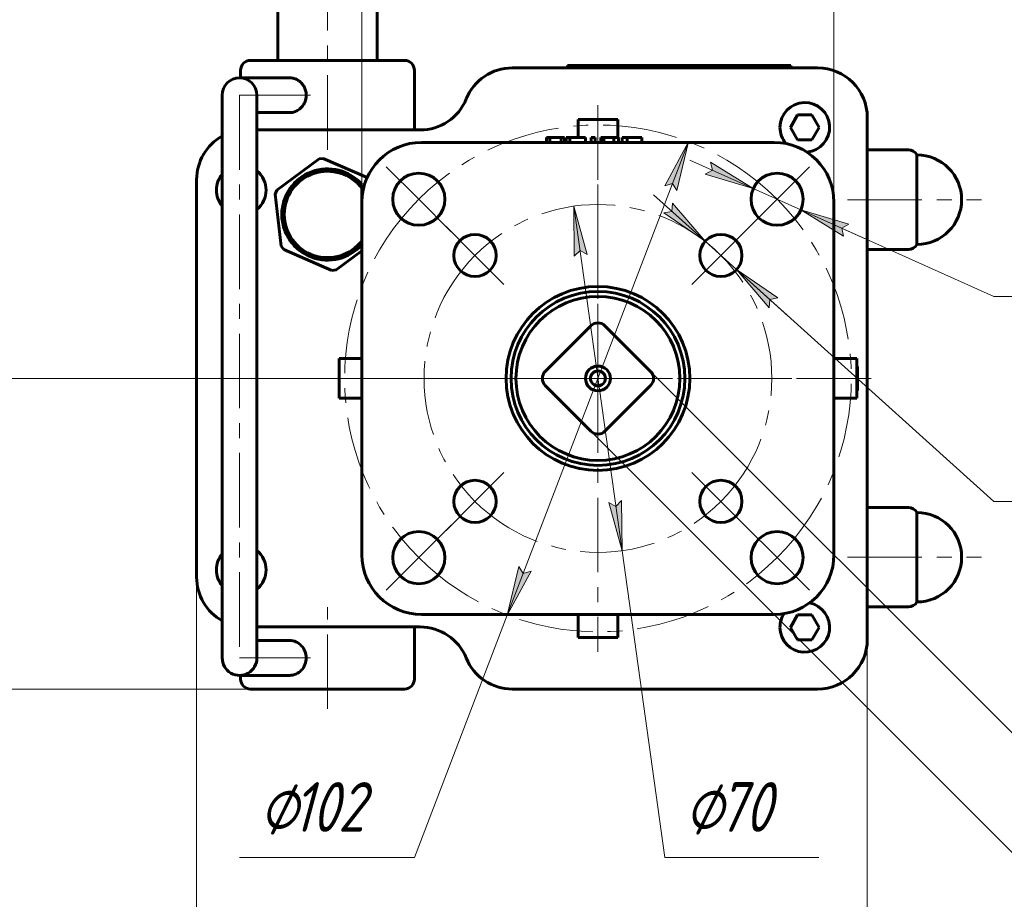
# Model space of a CAD drawing. Header units: millimetres. Extents: x 0 to 594, y 0 to 420.
# Tile 9 of 11: x 416 to 515, y 158 to 247. Entities that reach past the tile are written whole.
import ezdxf

# ---------------------------------------------------------------- set-up
doc = ezdxf.new("R2010")
doc.units = ezdxf.units.MM
for name, pattern in [('K5LT_AXLED', [12, 7.5, -1.5, 1.5, -1.5]), ('K5LT_BASIC', [0]), ('K5LT_THIN', [0])]:
    doc.linetypes.add(name, pattern=pattern)
doc.layers.add('Системный слой', color=7, linetype='Continuous')
doc.layers.add('Системный слой (1)', color=7, linetype='Continuous', true_color=0x6c6c6c)
doc.styles.add('KDIMTEXTSTYLE', font='txt', dxfattribs={"width": 0.96, "oblique": 15, "height": 5})
doc.styles.add('KTEXTSTYLE', font='txt', dxfattribs={"width": 0.96, "height": 5})
doc.dimstyles.new('KDIMSTYLE (0.50)', dxfattribs={"dimtxt": 5, "dimasz": 1, "dimexe": 2, "dimexo": 0, "dimgap": 1, "dimtad": 1, "dimlfac": 2, "dimtxsty": 'KDIMTEXTSTYLE', "dimsah": 1, "dimcen": 0, "dimdle": 1, "dimadec": 0, "dimazin": 0, "dimtfac": 0.667, "dimtmove": 0, "dimatfit": 3, "dimfxl": 1, "dimtvp": 1, "dimtolj": 1, "dimtzin": 0, "dimarcsym": 0})

# ---------------------------------------------------------------- blocks, each defined once
blk = doc.blocks.new('U24')
at = {"layer": 'Системный слой (1)', "color": 143, "linetype": 'K5LT_BASIC', "lineweight": 60, "true_color": 0x33acca}
for start, end in [(139.93211, 180), (309.39906, 50.60094), (180, 220.06789)]:
    blk.add_arc((438.073, 229.63), 2.5, start, end, dxfattribs=at)
blk = doc.blocks.new('U25')
at = {"layer": 'Системный слой (1)', "color": 143, "linetype": 'K5LT_BASIC', "lineweight": 60, "true_color": 0x33acca}
for start, end in [(180, 79.03145), (146.62978, 180)]:
    blk.add_arc((494.799, 185.639), 2.5, start, end, dxfattribs=at)
blk = doc.blocks.new('U32')
at = {"layer": 'Системный слой (1)', "color": 143, "linetype": 'K5LT_BASIC', "lineweight": 60, "true_color": 0x33acca}
for p, q in [((446.76, 242.683), (439.01, 242.683)), ((454.51, 242.683), (446.76, 242.683))]:
    blk.add_line(p, q, dxfattribs=at)
blk = doc.blocks.new('U33')
at = {"layer": 'Системный слой (1)', "color": 143, "linetype": 'K5LT_BASIC', "lineweight": 60, "true_color": 0x33acca}
for start, end in [(309.39906, 50.60094), (139.93211, 180), (180, 220.06789)]:
    blk.add_arc((438.073, 191.427), 2.5, start, end, dxfattribs=at)
blk = doc.blocks.new('U34')
at = {"layer": 'Системный слой (1)', "color": 143, "linetype": 'K5LT_BASIC', "lineweight": 60, "true_color": 0x33acca}
for start, end in [(274.91142, 180), (180, 220.62037)]:
    blk.add_arc((494.799, 235.945), 2.5, start, end, dxfattribs=at)
blk = doc.blocks.new('D14')
at = {"layer": 'Системный слой (1)'}
for points in [[(373.724, 294.683), (373.065, 299.683), (372.407, 294.683), (373.065, 295.183)], [(373.065, 210.683), (373.724, 215.683), (373.065, 215.183), (372.407, 215.683)]]:
    blk.add_hatch(color=7, dxfattribs=at).paths.add_polyline_path(points)
at = {"layer": 'Системный слой (1)', "color": 7, "linetype": 'K5LT_THIN', "lineweight": 18, "true_color": 0xffffff}
for p, q in [((399.76, 299.683), (371.065, 299.683)), ((372.407, 294.683), (373.065, 299.683)), ((373.065, 299.683), (373.724, 294.683)), ((373.065, 299.683), (373.065, 210.683)), ((373.065, 295.183), (372.407, 294.683)), ((373.724, 294.683), (373.065, 295.183)), ((373.065, 210.683), (372.407, 215.683)), ((372.407, 215.683), (373.065, 215.183)), ((373.065, 215.183), (373.724, 215.683)), ((373.724, 215.683), (373.065, 210.683)), ((473.978, 210.683), (371.065, 210.683))]:
    blk.add_line(p, q, dxfattribs=at)
blk.add_wipeout([(372.065, 250.04), (364.684, 250.04), (364.684, 259.915), (372.065, 259.915)]).dxf.layer = 'Системный слой (1)'
at = {"layer": 'Системный слой (1)', "color": 7, "insert": (365.478, 250.04), "char_height": 5, "attachment_point": 1, "rotation": 90, "style": 'KTEXTSTYLE'}
blk.add_mtext('\\fArial|b0|c204|p34;\\H5.0;\\W1.000;\\Q15;\\fGOST Type AU|b0|i0|c204|p34;\\Q15;\\W0.960;178', dxfattribs=at)
blk = doc.blocks.new('KDIMARROW_01')
at = {"layer": 'Системный слой'}
blk.add_hatch(color=0, dxfattribs=at).paths.add_polyline_path([(0, 0), (-5, 0.658), (-4.5, 0), (-5, -0.658)])
at = {"layer": 'Системный слой', "color": 0, "linetype": 'K5LT_THIN', "lineweight": 18}
for p, q in [((-4.5, 0), (-5, 0.658)), ((-5, 0.658), (0, 0)), ((0, 0), (-5, -0.658)), ((-5, -0.658), (-4.5, 0))]:
    blk.add_line(p, q, dxfattribs=at)
at = {"layer": 'Системный слой (1)', "color": 0, "linetype": 'K5LT_THIN', "lineweight": 18}
blk.add_line((473.978, 210.683), (473.478, 210.683), dxfattribs=at)
blk = doc.blocks.new('D15')
at = {"layer": 'Системный слой (1)'}
for points in [[(373.724, 205.683), (373.065, 210.683), (372.407, 205.683), (373.065, 206.183)], [(373.065, 179.433), (373.724, 184.433), (373.065, 183.933), (372.407, 184.433)]]:
    blk.add_hatch(color=7, dxfattribs=at).paths.add_polyline_path(points)
at = {"layer": 'Системный слой (1)', "color": 7, "linetype": 'K5LT_THIN', "lineweight": 18, "true_color": 0xffffff}
for p, q in [((473.978, 210.683), (371.065, 210.683)), ((372.407, 205.683), (373.065, 210.683)), ((373.065, 210.683), (373.724, 205.683)), ((373.065, 210.683), (373.065, 179.433)), ((373.065, 206.183), (372.407, 205.683)), ((373.724, 205.683), (373.065, 206.183)), ((373.065, 179.433), (372.407, 184.433)), ((372.407, 184.433), (373.065, 183.933)), ((373.065, 183.933), (373.724, 184.433)), ((373.724, 184.433), (373.065, 179.433)), ((450.11, 179.433), (371.065, 179.433))]:
    blk.add_line(p, q, dxfattribs=at)
blk.add_wipeout([(372.065, 191.039), (364.684, 191.039), (364.684, 198.755), (372.065, 198.755)]).dxf.layer = 'Системный слой (1)'
at = {"layer": 'Системный слой (1)', "color": 7, "insert": (365.478, 191.039), "char_height": 5, "attachment_point": 1, "rotation": 90, "style": 'KTEXTSTYLE'}
blk.add_mtext('\\fArial|b0|c204|p34;\\H5.0;\\W1.000;\\Q15;\\fGOST Type AU|b0|i0|c204|p34;\\Q15;\\W0.960;63', dxfattribs=at)
blk = doc.blocks.new('D16')
at = {"layer": 'Системный слой (1)'}
for points in [[(455.228, 259.92), (454.728, 260.579), (455.228, 261.237), (450.228, 260.579)], [(497.728, 260.579), (492.728, 261.237), (493.228, 260.579), (492.728, 259.92)]]:
    blk.add_hatch(color=7, dxfattribs=at).paths.add_polyline_path(points)
at = {"layer": 'Системный слой (1)', "color": 7, "linetype": 'K5LT_THIN', "lineweight": 18, "true_color": 0xffffff}
for p, q in [((450.228, 228.433), (450.228, 262.579)), ((497.728, 228.433), (497.728, 262.579)), ((450.228, 260.579), (455.228, 261.237)), ((455.228, 261.237), (454.728, 260.579)), ((493.228, 260.579), (492.728, 261.237)), ((492.728, 261.237), (497.728, 260.579)), ((455.228, 259.92), (450.228, 260.579)), ((450.228, 260.579), (497.728, 260.579)), ((454.728, 260.579), (455.228, 259.92)), ((497.728, 260.579), (492.728, 259.92)), ((492.728, 259.92), (493.228, 260.579))]:
    blk.add_line(p, q, dxfattribs=at)
blk.add_wipeout([(467.234, 261.579), (467.234, 268.96), (480.182, 268.96), (480.182, 261.579)]).dxf.layer = 'Системный слой (1)'
for p, q in [((467.234, 263.166), (467.234, 268.166)), ((467.234, 268.166), (472.234, 268.166)), ((472.234, 268.166), (472.234, 263.166)), ((472.234, 263.166), (467.234, 263.166))]:
    blk.add_line(p, q, dxfattribs=at)
at = {"layer": 'Системный слой (1)', "color": 7, "insert": (472.949, 268.166), "char_height": 5, "attachment_point": 1, "style": 'KTEXTSTYLE'}
blk.add_mtext('\\fArial|b0|c204|p34;\\H5.0;\\W1.000;\\Q15;\\fGOST Type AU|b0|i0|c204|p34;\\Q15;\\W0.960;95', dxfattribs=at)
blk = doc.blocks.new('U35')
at = {"layer": 'Системный слой (1)', "color": 30, "linetype": 'K5LT_AXLED', "lineweight": 18, "true_color": 0xff8000}
for p, q in [((473.978, 238.183), (473.978, 210.683)), ((455.947, 228.714), (452.676, 231.985)), ((492.009, 228.714), (495.28, 231.985)), ((459.217, 225.444), (455.947, 228.714)), ((488.739, 225.444), (492.009, 228.714)), ((473.978, 210.683), (446.478, 210.683)), ((473.978, 210.683), (473.978, 183.183)), ((501.478, 210.683), (473.978, 210.683)), ((459.217, 195.922), (455.947, 192.652)), ((488.739, 195.922), (492.009, 192.652)), ((455.947, 192.652), (452.676, 189.381)), ((492.009, 192.652), (495.28, 189.381))]:
    blk.add_line(p, q, dxfattribs=at)
for start, end in [(45, 135), (135, 225), (315, 45), (225, 315)]:
    blk.add_arc((473.978, 210.683), 25.5, start, end, dxfattribs=at)
blk = doc.blocks.new('U36')
at = {"layer": 'Системный слой (1)', "color": 30, "linetype": 'K5LT_AXLED', "lineweight": 18, "true_color": 0xff8000}
for p, q in [((473.978, 230.183), (473.978, 210.683)), ((461.604, 223.057), (458.687, 225.974)), ((486.352, 223.057), (489.269, 225.974)), ((464.52, 220.141), (461.604, 223.057)), ((483.436, 220.141), (486.352, 223.057)), ((473.978, 210.683), (454.478, 210.683)), ((473.978, 210.683), (473.978, 191.183)), ((493.478, 210.683), (473.978, 210.683)), ((464.52, 201.226), (461.604, 198.309)), ((483.436, 201.226), (486.352, 198.309)), ((461.604, 198.309), (458.687, 195.392)), ((486.352, 198.309), (489.269, 195.392))]:
    blk.add_line(p, q, dxfattribs=at)
for start, end in [(45, 135), (135, 225), (315, 45), (225, 315)]:
    blk.add_arc((473.978, 210.683), 17.5, start, end, dxfattribs=at)
blk = doc.blocks.new('D17')
at = {"layer": 'Системный слой (1)'}
for points in [[(535.898, 154.774), (539.899, 157.844), (539.08, 157.956), (538.968, 158.775)], [(526.817, 144.763), (529.887, 148.764), (525.886, 145.693), (526.705, 145.582)]]:
    blk.add_hatch(color=7, dxfattribs=at).paths.add_polyline_path(points)
at = {"layer": 'Системный слой (1)', "color": 7, "linetype": 'K5LT_THIN', "lineweight": 18, "true_color": 0xffffff}
for p, q in [((479.281, 211.39), (537.312, 153.36)), ((535.898, 154.774), (540.847, 159.724)), ((538.968, 158.775), (535.898, 154.774)), ((539.08, 157.956), (538.968, 158.775)), ((535.898, 154.774), (539.899, 157.844)), ((539.899, 157.844), (539.08, 157.956)), ((529.887, 148.764), (535.898, 154.774)), ((529.887, 148.764), (525.886, 145.693)), ((526.817, 144.763), (529.887, 148.764)), ((525.886, 145.693), (526.705, 145.582)), ((526.705, 145.582), (526.817, 144.763))]:
    blk.add_line(p, q, dxfattribs=at)
blk.add_wipeout([(516.575, 136.866), (511.355, 142.086), (520.062, 150.792), (525.282, 145.572)]).dxf.layer = 'Системный слой (1)'
for p, q in [((473.271, 205.38), (531.301, 147.349)), ((529.887, 148.764), (515.868, 134.744)), ((529.887, 148.764), (524.937, 143.814)), ((511.917, 141.524), (515.453, 145.059)), ((515.453, 145.059), (518.988, 141.524)), ((515.453, 137.988), (511.917, 141.524)), ((518.988, 141.524), (515.453, 137.988))]:
    blk.add_line(p, q, dxfattribs=at)
at = {"layer": 'Системный слой (1)', "color": 7, "insert": (515.958, 145.564), "char_height": 5, "attachment_point": 1, "rotation": 45, "style": 'KTEXTSTYLE'}
blk.add_mtext('\\fArial|b0|c204|p34;\\H5.0;\\W1.000;\\Q15;\\fGOST Type AU|b0|i0|c204|p34;\\Q15;\\W0.960;17', dxfattribs=at)
blk = doc.blocks.new('D18')
at = {"layer": 'Системный слой (1)'}
for points in [[(438.086, 128.913), (438.586, 129.571), (433.586, 128.913), (438.586, 128.255)], [(496.086, 128.255), (501.086, 128.913), (496.086, 129.571), (496.586, 128.913)]]:
    blk.add_hatch(color=7, dxfattribs=at).paths.add_polyline_path(points)
at = {"layer": 'Системный слой (1)', "color": 7, "linetype": 'K5LT_THIN', "lineweight": 18, "true_color": 0xffffff}
for p, q in [((433.586, 190.683), (433.586, 126.913)), ((501.086, 184.433), (501.086, 126.913)), ((433.586, 128.913), (438.586, 129.571)), ((438.586, 128.255), (433.586, 128.913)), ((501.086, 128.913), (433.586, 128.913)), ((438.586, 129.571), (438.086, 128.913)), ((438.086, 128.913), (438.586, 128.255)), ((496.586, 128.913), (496.086, 129.571)), ((496.086, 129.571), (501.086, 128.913)), ((501.086, 128.913), (496.086, 128.255)), ((496.086, 128.255), (496.586, 128.913))]:
    blk.add_line(p, q, dxfattribs=at)
blk.add_wipeout([(462.523, 129.913), (462.523, 137.295), (471.763, 137.295), (471.763, 129.913)]).dxf.layer = 'Системный слой (1)'
at = {"layer": 'Системный слой (1)', "color": 7, "insert": (462.523, 136.5), "char_height": 5, "attachment_point": 1, "style": 'KTEXTSTYLE'}
blk.add_mtext('\\fArial|b0|c204|p34;\\H5.0;\\W1.000;\\Q15;\\fGOST Type AU|b0|i0|c204|p34;\\Q15;\\W0.960;135', dxfattribs=at)
blk = doc.blocks.new('D19')
at = {"layer": 'Системный слой (1)'}
for points in [[(481.927, 229.591), (483.101, 234.495), (480.698, 230.062), (481.491, 230.293)], [(464.855, 186.871), (467.258, 191.305), (466.465, 191.073), (466.029, 191.776)]]:
    blk.add_hatch(color=7, dxfattribs=at).paths.add_polyline_path(points)
at = {"layer": 'Системный слой (1)', "color": 7, "linetype": 'K5LT_THIN', "lineweight": 18, "true_color": 0xffffff}
for p, q in [((483.101, 234.495), (464.855, 186.871)), ((480.698, 230.062), (483.101, 234.495)), ((483.101, 234.495), (481.927, 229.591)), ((481.491, 230.293), (480.698, 230.062)), ((481.927, 229.591), (481.491, 230.293)), ((464.855, 186.871), (466.029, 191.776)), ((467.258, 191.305), (464.855, 186.871)), ((466.029, 191.776), (466.465, 191.073)), ((466.465, 191.073), (467.258, 191.305)), ((464.855, 186.871), (455.51, 162.48)), ((455.51, 162.48), (437.916, 162.48))]:
    blk.add_line(p, q, dxfattribs=at)
blk.add_wipeout([(439.916, 163.48), (439.916, 170.862), (452.966, 170.862), (452.966, 163.48)]).dxf.layer = 'Системный слой (1)'
at = {"layer": 'Системный слой (1)', "color": 7, "char_height": 5, "attachment_point": 1, "style": 'KTEXTSTYLE'}
for s, insert in [('\\fArial|b0|c204|p34;\\H5.0;\\W1.000;\\Q15;\\fGOST Type AU|b0|i0|c204|p34;\\Q15;\\W0.960;⌀', (439.916, 170.068)), ('\\fArial|b0|c204|p34;\\H5.0;\\W1.000;\\Q15;\\fGOST Type AU|b0|i0|c204|p34;\\Q15;\\W0.960;102', (443.223, 170.068))]:
    blk.add_mtext(s, dxfattribs=dict(at, insert=insert))
blk = doc.blocks.new('D20')
at = {"layer": 'Системный слой (1)'}
for points in [[(472.898, 223.154), (471.554, 228.014), (471.594, 222.971), (472.177, 223.558)], [(476.402, 193.352), (476.362, 198.395), (475.779, 197.808), (475.058, 198.212)]]:
    blk.add_hatch(color=7, dxfattribs=at).paths.add_polyline_path(points)
at = {"layer": 'Системный слой (1)', "color": 7, "linetype": 'K5LT_THIN', "lineweight": 18, "true_color": 0xffffff}
for p, q in [((471.554, 228.014), (472.898, 223.154)), ((471.594, 222.971), (471.554, 228.014)), ((471.554, 228.014), (476.402, 193.352)), ((472.177, 223.558), (471.594, 222.971)), ((472.898, 223.154), (472.177, 223.558)), ((476.402, 193.352), (475.058, 198.212)), ((475.058, 198.212), (475.779, 197.808)), ((475.779, 197.808), (476.362, 198.395)), ((476.362, 198.395), (476.402, 193.352)), ((476.402, 193.352), (480.721, 162.48)), ((480.721, 162.48), (496.198, 162.48))]:
    blk.add_line(p, q, dxfattribs=at)
blk.add_wipeout([(482.721, 163.48), (482.721, 170.862), (493.739, 170.862), (493.739, 163.48)]).dxf.layer = 'Системный слой (1)'
at = {"layer": 'Системный слой (1)', "color": 7, "char_height": 5, "attachment_point": 1, "style": 'KTEXTSTYLE'}
for s, insert in [('\\fArial|b0|c204|p34;\\H5.0;\\W1.000;\\Q15;\\fGOST Type AU|b0|i0|c204|p34;\\Q15;\\W0.960;⌀', (482.721, 170.068)), ('\\fArial|b0|c204|p34;\\H5.0;\\W1.000;\\Q15;\\fGOST Type AU|b0|i0|c204|p34;\\Q15;\\W0.960;70', (486.028, 170.068))]:
    blk.add_mtext(s, dxfattribs=dict(at, insert=insert))
blk = doc.blocks.new('D21')
at = {"layer": 'Системный слой (1)'}
for points in [[(489.614, 229.788), (485.321, 232.434), (485.508, 231.629), (484.782, 231.233)], [(498.511, 225.8), (499.236, 226.196), (494.405, 227.64), (498.698, 224.994)]]:
    blk.add_hatch(color=7, dxfattribs=at).paths.add_polyline_path(points)
at = {"layer": 'Системный слой (1)', "color": 7, "linetype": 'K5LT_THIN', "lineweight": 18, "true_color": 0xffffff}
for p, q in [((489.614, 229.788), (483.226, 232.652)), ((489.614, 229.788), (485.321, 232.434)), ((485.321, 232.434), (485.508, 231.629)), ((485.508, 231.629), (484.782, 231.233)), ((484.782, 231.233), (489.614, 229.788)), ((489.614, 229.788), (494.405, 227.64)), ((494.405, 227.64), (498.698, 224.994)), ((499.236, 226.196), (494.405, 227.64)), ((494.405, 227.64), (500.792, 224.777)), ((494.405, 227.64), (513.828, 218.933)), ((498.511, 225.8), (499.236, 226.196)), ((498.698, 224.994), (498.511, 225.8))]:
    blk.add_line(p, q, dxfattribs=at)
blk.add_wipeout([(515.828, 210.551), (515.828, 227.315), (531.068, 227.315), (531.068, 210.551)]).dxf.layer = 'Системный слой (1)'
blk.add_line((513.828, 218.933), (533.703, 218.933), dxfattribs=at)
at = {"layer": 'Системный слой (1)', "color": 7, "char_height": 5, "attachment_point": 1, "style": 'KTEXTSTYLE'}
for s, insert in [('\\fArial|b0|c204|p34;\\H5.0;\\W1.000;\\Q15;\\fGOST Type AU|b0|i0|c204|p34;\\Q15;\\W0.960;⌀', (515.828, 226.521)), ('\\fArial|b0|c204|p34;\\H5.0;\\W1.000;\\Q15;\\fGOST Type AU|b0|i0|c204|p34;\\Q15;\\W0.960;10,5', (519.135, 226.521)), ('\\fArial|b0|c204|p34;\\H5.0;\\W1.000;\\Q15;\\fGOST Type AU|b0|i0|c204|p34;\\Q15;\\W0.960;4 отв.', (515.828, 217.139))]:
    blk.add_mtext(s, dxfattribs=dict(at, insert=insert))
blk = doc.blocks.new('D22')
at = {"layer": 'Системный слой (1)'}
for points in [[(484.773, 224.48), (481.499, 228.315), (481.43, 227.491), (480.618, 227.337)], [(492.087, 218.778), (487.931, 221.635), (491.206, 217.8), (491.275, 218.623)]]:
    blk.add_hatch(color=7, dxfattribs=at).paths.add_polyline_path(points)
at = {"layer": 'Системный слой (1)', "color": 7, "linetype": 'K5LT_THIN', "lineweight": 18, "true_color": 0xffffff}
for p, q in [((484.773, 224.48), (479.572, 229.165)), ((481.499, 228.315), (481.43, 227.491)), ((484.773, 224.48), (481.499, 228.315)), ((481.43, 227.491), (480.618, 227.337)), ((480.618, 227.337), (484.773, 224.48)), ((484.773, 224.48), (487.931, 221.635)), ((487.931, 221.635), (491.206, 217.8)), ((492.087, 218.778), (487.931, 221.635)), ((487.931, 221.635), (493.132, 216.95)), ((487.931, 221.635), (513.828, 198.309)), ((491.206, 217.8), (491.275, 218.623)), ((491.275, 218.623), (492.087, 218.778))]:
    blk.add_line(p, q, dxfattribs=at)
blk.add_wipeout([(515.828, 189.927), (515.828, 206.691), (531.068, 206.691), (531.068, 189.927)]).dxf.layer = 'Системный слой (1)'
blk.add_line((513.828, 198.309), (533.703, 198.309), dxfattribs=at)
at = {"layer": 'Системный слой (1)', "color": 7, "char_height": 5, "attachment_point": 1, "style": 'KTEXTSTYLE'}
for s, insert in [('\\fArial|b0|c204|p34;\\H5.0;\\W1.000;\\Q15;\\fGOST Type AU|b0|i0|c204|p34;\\Q15;\\W0.960;⌀', (515.828, 205.896)), ('\\fArial|b0|c204|p34;\\H5.0;\\W1.000;\\Q15;\\fGOST Type AU|b0|i0|c204|p34;\\Q15;\\W0.960;8,5', (519.135, 205.896)), ('\\fArial|b0|c204|p34;\\H5.0;\\W1.000;\\Q15;\\fGOST Type AU|b0|i0|c204|p34;\\Q15;\\W0.960;4 отв.', (515.828, 196.514))]:
    blk.add_mtext(s, dxfattribs=dict(at, insert=insert))

msp = doc.modelspace()

# ---------------------------------------------------------------- linework, layer by layer
at = {"layer": 'Системный слой (1)', "color": 30, "linetype": 'K5LT_AXLED', "lineweight": 18, "true_color": 0xff8000}
for p, q in [((446.7596, 233.6831), (446.7596, 284.6749)), ((437.9099, 239.1831), (437.9099, 182.5581)), ((445.0427, 239.1831), (437.9099, 239.1831)), ((499.0857, 228.6707), (512.5857, 228.6707)), ((499.0857, 192.6955), (512.5857, 192.6955)), ((446.7596, 177.4331), (446.7596, 187.6831)), ((437.9099, 182.5581), (445.0427, 182.5581))]:
    msp.add_line(p, q, dxfattribs=at)
at = {"layer": 'Системный слой (1)', "color": 143, "linetype": 'K5LT_BASIC', "lineweight": 60, "true_color": 0x33acca}
for p, q in [((441.7596, 242.6831), (441.7596, 278.6749)), ((451.7596, 242.6831), (451.7596, 278.6749)), ((496.0857, 241.9331), (465.356, 241.9331)), ((470.9001, 242.1831), (493.4001, 242.1831)), ((470.9001, 241.9331), (470.9001, 242.1831)), ((493.4001, 241.9331), (493.4001, 242.1831)), ((439.3929, 240.9331), (437.9099, 240.9331)), ((438.0096, 240.9331), (438.0096, 241.6831)), ((442.9661, 240.9331), (439.3929, 240.9331)), ((455.5096, 235.6831), (455.5096, 241.6831)), ((436.1599, 239.1831), (436.1599, 234.1831)), ((439.6599, 239.1831), (439.6599, 234.1831)), ((442.9661, 237.4331), (439.6599, 237.4331)), ((494.077, 237.1949), (493.3554, 235.9449)), ((495.5204, 237.1949), (494.077, 237.1949)), ((496.2421, 235.9449), (495.5204, 237.1949)), ((501.0857, 184.4331), (501.0857, 236.9331)), ((475.978, 236.7437), (471.978, 236.7437)), ((471.978, 234.9331), (471.978, 236.7437)), ((475.978, 234.9331), (475.978, 236.7437)), ((493.3554, 235.9449), (494.077, 234.6949)), ((495.5204, 234.6949), (496.2421, 235.9449)), ((456.0857, 235.6831), (439.6599, 235.6831)), ((468.8123, 234.9331), (469.1446, 234.9331)), ((468.8123, 234.4331), (468.8123, 234.9331)), ((469.1446, 234.9331), (469.252, 234.9331)), ((469.1446, 234.4331), (469.1446, 234.9331)), ((469.252, 234.9331), (469.7179, 234.9331)), ((469.7179, 234.9331), (470.1819, 234.9331)), ((470.1819, 234.9331), (470.2892, 234.9331)), ((470.2892, 234.9331), (470.6215, 234.9331)), ((470.2892, 234.4331), (470.2892, 234.9331)), ((470.6215, 234.4331), (470.6215, 234.9331)), ((470.7896, 234.4331), (470.7896, 234.9331)), ((470.7896, 234.9331), (471.1604, 234.9331)), ((471.1604, 234.4331), (471.1604, 234.9331)), ((471.1604, 234.9331), (471.444, 234.9331)), ((471.444, 234.9331), (472.0802, 234.9331)), ((472.0802, 234.9331), (472.7244, 234.9331)), ((472.7244, 234.4331), (472.7244, 234.9331)), ((473.2998, 234.4331), (473.2998, 234.9331)), ((473.2998, 234.9331), (473.7009, 234.9331)), ((473.7009, 234.4331), (473.7009, 234.9331)), ((474.2722, 234.4331), (474.2722, 234.9331)), ((474.2722, 234.9331), (474.5822, 234.9331)), ((474.5822, 234.9331), (475.5891, 234.9331)), ((474.5822, 234.4331), (474.5822, 234.9331)), ((475.5891, 234.9331), (476.0611, 234.9331)), ((475.5891, 234.4331), (475.5891, 234.9331)), ((476.0611, 234.4331), (476.0611, 234.9331)), ((476.4217, 234.9331), (476.9282, 234.9331)), ((476.4217, 234.4331), (476.4217, 234.9331)), ((476.9282, 234.4331), (476.9282, 234.9331)), ((476.9282, 234.9331), (477.8237, 234.9331)), ((477.8237, 234.9331), (478.393, 234.9331)), ((478.393, 234.4331), (478.393, 234.9331)), ((436.1599, 234.1831), (436.1599, 187.5581)), ((439.6599, 234.1831), (439.6599, 187.5581)), ((491.728, 234.4331), (456.228, 234.4331)), ((494.077, 234.6949), (495.5204, 234.6949)), ((501.0857, 233.6707), (505.2197, 233.6707)), ((506.0857, 228.6707), (506.0857, 233.1707)), ((445.9034, 232.7637), (441.671, 229.6291)), ((445.9034, 232.7637), (446.3336, 232.8129)), ((450.7553, 230.8926), (446.3336, 232.8129)), ((433.5857, 230.6831), (433.5857, 190.6831)), ((450.228, 229.8024), (450.228, 230.1991)), ((441.4985, 229.2319), (441.671, 229.6291)), ((441.4985, 229.2319), (442.097, 223.9992)), ((450.228, 229.8024), (450.228, 228.4331)), ((450.228, 228.4331), (450.228, 192.9331)), ((497.728, 192.9331), (497.728, 228.4331)), ((506.0857, 224.1707), (506.0857, 228.6707)), ((442.3547, 223.6513), (442.097, 223.9992)), ((442.3547, 223.6513), (447.1856, 221.5532)), ((447.6158, 221.6024), (450.228, 223.5371)), ((501.0857, 223.6707), (505.2197, 223.6707)), ((447.6158, 221.6024), (447.1856, 221.5532)), ((473.2709, 215.9864), (468.6747, 211.3902)), ((479.2813, 211.3902), (474.6851, 215.9864)), ((447.9174, 212.6831), (447.9174, 208.6831)), ((450.228, 212.6831), (447.9174, 212.6831)), ((497.728, 212.6831), (500.0386, 212.6831)), ((500.0386, 208.6831), (500.0386, 212.6831)), ((500.1088, 211.6831), (500.1088, 209.6831)), ((500.1089, 209.6831), (500.1089, 211.6831)), ((468.6747, 209.976), (473.2709, 205.3798)), ((474.6851, 205.3798), (479.2813, 209.976)), ((450.228, 208.6831), (447.9174, 208.6831)), ((497.728, 208.6831), (500.0386, 208.6831)), ((501.0857, 197.6955), (505.2197, 197.6955)), ((506.0857, 192.6955), (506.0857, 197.1955)), ((506.0857, 188.1955), (506.0857, 192.6955)), ((436.1599, 187.5581), (436.1599, 182.5581)), ((439.6599, 187.5581), (439.6599, 182.5581)), ((501.0857, 187.6955), (505.2197, 187.6955)), ((456.228, 186.9331), (491.728, 186.9331)), ((471.978, 186.9331), (471.978, 184.6225)), ((475.978, 186.9331), (475.978, 184.6225)), ((494.077, 186.889), (493.3554, 185.639)), ((495.5204, 186.889), (494.077, 186.889)), ((496.2421, 185.639), (495.5204, 186.889)), ((439.6599, 185.6831), (456.0857, 185.6831)), ((455.5096, 180.4331), (455.5096, 185.6831)), ((493.3554, 185.639), (494.077, 184.389)), ((495.5204, 184.389), (496.2421, 185.639)), ((471.978, 184.6225), (475.978, 184.6225)), ((494.077, 184.389), (495.5204, 184.389)), ((439.6599, 184.3081), (442.9661, 184.3081)), ((437.9099, 180.8081), (439.3929, 180.8081)), ((438.0096, 180.4331), (438.0096, 180.8081)), ((439.3929, 180.8081), (442.9661, 180.8081)), ((439.0096, 179.4331), (454.5096, 179.4331)), ((443.4096, 179.4331), (450.1096, 179.4331)), ((465.356, 179.4331), (496.0857, 179.4331))]:
    msp.add_line(p, q, dxfattribs=at)
for centre, radius in [((455.9468, 228.7143), 2.625), ((492.0092, 228.7143), 2.625), ((461.6036, 223.0574), 2.125), ((486.3524, 223.0574), 2.125), ((473.978, 210.6831), 9.25), ((473.978, 210.6831), 8.25), ((473.978, 210.6831), 1.25), ((473.978, 210.6831), 0.75), ((461.6036, 198.3087), 2.125), ((486.3524, 198.3087), 2.125), ((455.9468, 192.6519), 2.625), ((492.0092, 192.6519), 2.625)]:
    msp.add_circle(centre, radius, dxfattribs=at)
for centre, radius, start, end in [((439.0096, 241.6831), 1, 90, 180), ((454.5096, 241.6831), 1, 0, 90), ((465.356, 236.9331), 5, 90, 157.975687), ((496.0857, 236.9331), 5, 0, 90), ((437.9099, 239.1831), 1.75, 0, 180), ((456.0857, 240.6831), 5, 270, 337.975687), ((438.5857, 230.6831), 5, 119.02372, 180), ((456.228, 228.4331), 6, 90, 180), ((491.728, 228.4331), 6, 0, 90), ((505.2197, 232.6707), 1, 30, 90), ((506.0857, 228.6707), 4.5, 0, 90), ((446.7596, 227.1831), 4.5963, 41.009402, 318.990598), ((446.7596, 227.1831), 4.3463, 37.059812, 322.940188), ((506.0857, 228.6707), 4.5, 270, 0), ((505.2197, 224.6707), 1, 270, 330), ((473.978, 210.6831), 8.75, 0, 180), ((473.978, 215.2793), 1, 45, 135), ((469.3818, 210.6831), 1, 135, 225), ((478.5742, 210.6831), 1, 315, 45), ((473.978, 210.6831), 8.75, 180, 0), ((473.978, 206.0869), 1, 225, 315), ((505.2197, 196.6955), 1, 30, 90), ((506.0857, 192.6955), 4.5, 0, 90), ((456.228, 192.9331), 6, 180, 270), ((491.728, 192.9331), 6, 270, 0), ((506.0857, 192.6955), 4.5, 270, 0), ((438.5857, 190.6831), 5, 180, 240.97628), ((505.2197, 188.6955), 1, 270, 330), ((456.0857, 180.6831), 5, 22.024313, 90), ((496.0857, 184.4331), 5, 270, 0), ((437.9099, 182.5581), 1.75, 180, 0.000483), ((465.356, 184.4331), 5, 202.024313, 270), ((439.0096, 180.4331), 1, 180, 270), ((454.5096, 180.4331), 1, 270, 0)]:
    msp.add_arc(centre, radius, start, end, dxfattribs=at)
for centre, major_axis, start_param, end_param in [((499.0724, 211.6831), (1.0364, 0), 0, 0.2113966), ((499.0724, 209.6831), (-1.0364, 0), 2.9301961, 3.1415927)]:
    msp.add_ellipse(centre, major_axis=major_axis, ratio=0.9649195, start_param=start_param, end_param=end_param, dxfattribs=at)
for points, knots in [([(442.9661, 240.9331), (443.0555, 240.9331), (443.1924, 240.9202), (443.3625, 240.88), (443.4904, 240.8386), (443.6197, 240.7847), (443.7745, 240.7021), (443.9365, 240.5911), (444.0851, 240.4598), (444.2022, 240.3316), (444.3045, 240.1983), (444.3998, 240.0464), (444.4902, 239.8593), (444.5585, 239.6609), (444.5995, 239.4696), (444.6196, 239.2855), (444.6214, 239.1153), (444.6056, 238.941), (444.5717, 238.7576), (444.5101, 238.5551), (444.4218, 238.36), (444.3083, 238.1705), (444.184, 238.0099), (444.0521, 237.8762), (443.9146, 237.7597), (443.7539, 237.6499), (443.5469, 237.5456), (443.343, 237.4777), (443.1455, 237.4406), (443.0266, 237.4331), (442.9661, 237.4331)], [0, 0, 0, 0, 1.6738081, 2.5437514, 3.1929947, 4.1083768, 5.0552483, 6.3078463, 7.5527425, 8.4939744, 9.2978811, 10.4338085, 11.5493581, 12.8229555, 13.9793317, 14.8491619, 15.9450317, 16.8479068, 17.7997539, 19.0905067, 20.4228556, 21.4263538, 22.8522969, 23.8981519, 24.6681869, 25.9873553, 27.3105758, 28.7873235, 29.8665551, 31, 31, 31, 31]), ([(442.9663, 184.3081), (443.1648, 184.3081), (443.3802, 184.2639), (443.7828, 184.0851), (443.97, 183.9506), (444.2686, 183.6405), (444.4002, 183.4441), (444.5758, 183.0131), (444.6197, 182.7785), (444.6197, 182.3377), (444.5758, 182.103), (444.4002, 181.6721), (444.2686, 181.4757), (443.97, 181.1656), (443.7828, 181.031), (443.3801, 180.8522), (443.1647, 180.8081), (442.966, 180.8081), (442.966, 180.8081), (442.966, 180.8081)], [0.5289425, 0.5289425, 0.5289425, 0.5289425, 0.6611195, 0.6611195, 0.7933404, 0.7933404, 0.9255687, 0.9255687, 1.0577971, 1.0577971, 1.1900254, 1.1900254, 1.3222538, 1.3222538, 1.4544747, 1.4544747, 1.5866956, 1.5866956, 1.5867219, 1.5867219, 1.5867219, 1.5867219])]:
    msp.add_open_spline(points, degree=3, knots=knots, dxfattribs=at)
for points in [[(500.0857, 211.8929), (500.1012, 211.8232), (500.1089, 211.7524), (500.1089, 211.6831)], [(500.1089, 209.6831), (500.1089, 209.6138), (500.1012, 209.543), (500.0857, 209.4733)]]:
    msp.add_open_spline(points, degree=3, dxfattribs=at)

# ---------------------------------------------------------------- block references
at = {"layer": 'Системный слой (1)'}
for name in ['U32', 'U34', 'U24', 'U33', 'U25']:
    msp.add_blockref(name, (0, 0), dxfattribs=at)

# ---------------------------------------------------------------- next in the draw order: dimensions: what is measured, and where the dimension line sits
at = {"layer": 'Системный слой (1)', "color": 7}
dim = msp.add_linear_dim(base=(373.0654, 299.6831), p1=(473.978, 210.6831), p2=(399.7596, 299.6831), angle=90, dimstyle='KDIMSTYLE (0.50)', override={"dimexo": 0, "dimpost": '\\fGOST Type AU|b0|c204|p34;\\H5.0;\\W0.960;\\Q15;<>', "dimblk1": 'KDIMARROW_01', "dimblk2": 'KDIMARROW_01', "dimse1": 0, "dimse2": 0, "dimclrt": 7, "dimtol": 1, "dimtp": 0, "dimtm": 0, "dimtdec": 5, "dimtolj": 1}, dxfattribs=at)
dim.commit()
dim.dimension.update_dxf_attribs({"geometry": 'D14', "text_midpoint": (373.0654, 255.1831), "dimtype": 160})

# ---------------------------------------------------------------- next in the draw order: dimensions: what is measured, and where the dimension line sits
dim = msp.add_linear_dim(base=(450.228, 260.5786), p1=(497.728, 228.4331), p2=(450.228, 228.4331), dimstyle='KDIMSTYLE (0.50)', override={"dimexo": 0, "dimpost": '\\fGOST Type AU|b0|c204|p34;\\H5.0;\\W0.960;\\Q15;{\\fSymbol Type A|i0|c204|p18;т}<>', "dimblk1": 'KDIMARROW_01', "dimblk2": 'KDIMARROW_01', "dimse1": 0, "dimse2": 0, "dimclrt": 7, "dimtol": 1, "dimtp": 0, "dimtm": 0, "dimtdec": 5, "dimtolj": 1}, dxfattribs=at)
dim.commit()
dim.dimension.update_dxf_attribs({"geometry": 'D16', "text_midpoint": (473.978, 260.5786), "dimtype": 160})
dim = msp.add_linear_dim(base=(373.0654, 210.6831), p1=(450.1096, 179.4331), p2=(473.978, 210.6831), angle=90, dimstyle='KDIMSTYLE (0.50)', override={"dimexo": 0, "dimpost": '\\fGOST Type AU|b0|c204|p34;\\H5.0;\\W0.960;\\Q15;<>', "dimblk1": 'KDIMARROW_01', "dimblk2": 'KDIMARROW_01', "dimse1": 0, "dimse2": 0, "dimclrt": 7, "dimtol": 1, "dimtp": 0, "dimtm": 0, "dimtdec": 5, "dimtolj": 1}, dxfattribs=at)
dim.commit()
dim.dimension.update_dxf_attribs({"geometry": 'D15', "text_midpoint": (373.0654, 195.0581), "dimtype": 160})

# ---------------------------------------------------------------- next in the draw order: block references
at = {"layer": 'Системный слой (1)'}
for name in ['U35', 'U36']:
    msp.add_blockref(name, (0, 0), dxfattribs=at)

# ---------------------------------------------------------------- next in the draw order: dimensions: what is measured, and where the dimension line sits
at = {"layer": 'Системный слой (1)', "color": 7}
dim = msp.add_linear_dim(base=(529.8872, 148.7635), p1=(479.2813, 211.3902), p2=(473.2709, 205.3798), angle=45, dimstyle='KDIMSTYLE (0.50)', override={"dimexo": 0, "dimpost": '\\fGOST Type AU|b0|c204|p34;\\H5.0;\\W0.960;\\Q15;{\\fSymbol Type A|i0|c204|p18;т}<>', "dimblk1": 'KDIMARROW_01', "dimblk2": 'KDIMARROW_01', "dimse1": 0, "dimse2": 0, "dimclrt": 7, "dimtol": 1, "dimtp": 0, "dimtm": 0, "dimtdec": 5, "dimtolj": 1}, dxfattribs=at)
dim.commit()
dim.dimension.update_dxf_attribs({"geometry": 'D17', "text_midpoint": (521.817, 140.6933), "dimtype": 160})

# ---------------------------------------------------------------- next in the draw order: dimensions: what is measured, and where the dimension line sits
dim = msp.add_linear_dim(base=(501.0857, 128.913), p1=(433.5857, 190.6831), p2=(501.0857, 184.4331), dimstyle='KDIMSTYLE (0.50)', override={"dimexo": 0, "dimpost": '\\fGOST Type AU|b0|c204|p34;\\H5.0;\\W0.960;\\Q15;<>', "dimblk1": 'KDIMARROW_01', "dimblk2": 'KDIMARROW_01', "dimse1": 0, "dimse2": 0, "dimclrt": 7, "dimtol": 1, "dimtp": 0, "dimtm": 0, "dimtdec": 5, "dimtolj": 1}, dxfattribs=at)
dim.commit()
dim.dimension.update_dxf_attribs({"geometry": 'D18', "text_midpoint": (467.3357, 128.913), "dimtype": 160})

# ---------------------------------------------------------------- next in the draw order: dimensions: what is measured, and where the dimension line sits
dim = msp.add_diameter_dim_2p(p1=(492.2246, 258.3072), p2=(455.7314, 163.0589), dimstyle='KDIMSTYLE (0.50)', override={"dimtih": 1, "dimtoh": 1, "dimpost": '\\fGOST Type AU|b0|c204|p34;\\H5.0;\\W0.960;\\Q15;<>', "dimblk1": 'KDIMARROW_01', "dimblk2": 'KDIMARROW_01', "dimclrt": 7, "dimtol": 1, "dimtp": 0, "dimtm": 0, "dimtdec": 5, "dimtmove": 1, "dimatfit": 2, "dimtolj": 1}, dxfattribs=at)
dim.commit()
dim.dimension.update_dxf_attribs({"geometry": 'D19', "text_midpoint": (453.5096, 162.4801), "dimtype": 163})

# ---------------------------------------------------------------- next in the draw order: dimensions: what is measured, and where the dimension line sits
dim = msp.add_diameter_dim_2p(p1=(469.1293, 245.3456), p2=(478.8267, 176.0206), dimstyle='KDIMSTYLE (0.50)', override={"dimtih": 1, "dimtoh": 1, "dimpost": '\\fGOST Type AU|b0|c204|p34;\\H5.0;\\W0.960;\\Q15;<>', "dimblk1": 'KDIMARROW_01', "dimblk2": 'KDIMARROW_01', "dimclrt": 7, "dimtol": 1, "dimtp": 0, "dimtm": 0, "dimtdec": 5, "dimtmove": 1, "dimatfit": 2, "dimtolj": 1}, dxfattribs=at)
dim.commit()
dim.dimension.update_dxf_attribs({"geometry": 'D20', "text_midpoint": (482.7209, 162.4801), "dimtype": 163})

# ---------------------------------------------------------------- next in the draw order: dimensions: what is measured, and where the dimension line sits
dim = msp.add_diameter_dim_2p(p1=(487.2186, 230.8619), p2=(496.7999, 226.5667), dimstyle='KDIMSTYLE (0.50)', override={"dimtih": 1, "dimtoh": 1, "dimpost": '\\fGOST Type AU|b0|c204|p34;\\H5.0;\\W0.960;\\Q15;<>\\X\\fGOST Type AU|b0|c204|p34;\\H5.0;\\W0.960;\\Q15;\\fGOST Type AU|b0|i0|c204|p34;\\Q15;4 отв.', "dimblk1": 'KDIMARROW_01', "dimblk2": 'KDIMARROW_01', "dimclrt": 7, "dimtol": 1, "dimtp": 0, "dimtm": 0, "dimtdec": 5, "dimtmove": 1, "dimatfit": 2, "dimtolj": 1}, dxfattribs=at)
dim.commit()
dim.dimension.update_dxf_attribs({"geometry": 'D21', "text_midpoint": (515.8278, 218.9331)})

# ---------------------------------------------------------------- next in the draw order: dimensions: what is measured, and where the dimension line sits
dim = msp.add_diameter_dim_2p(p1=(483.1946, 225.9019), p2=(489.5102, 220.213), dimstyle='KDIMSTYLE (0.50)', override={"dimtih": 1, "dimtoh": 1, "dimpost": '\\fGOST Type AU|b0|c204|p34;\\H5.0;\\W0.960;\\Q15;<>\\X\\fGOST Type AU|b0|c204|p34;\\H5.0;\\W0.960;\\Q15;\\fGOST Type AU|b0|i0|c204|p34;\\Q15;4 отв.', "dimblk1": 'KDIMARROW_01', "dimblk2": 'KDIMARROW_01', "dimclrt": 7, "dimtol": 1, "dimtp": 0, "dimtm": 0, "dimtdec": 5, "dimtmove": 1, "dimatfit": 2, "dimtolj": 1}, dxfattribs=at)
dim.commit()
dim.dimension.update_dxf_attribs({"geometry": 'D22', "text_midpoint": (515.8278, 198.3087)})

doc.saveas('drawing.dxf')
